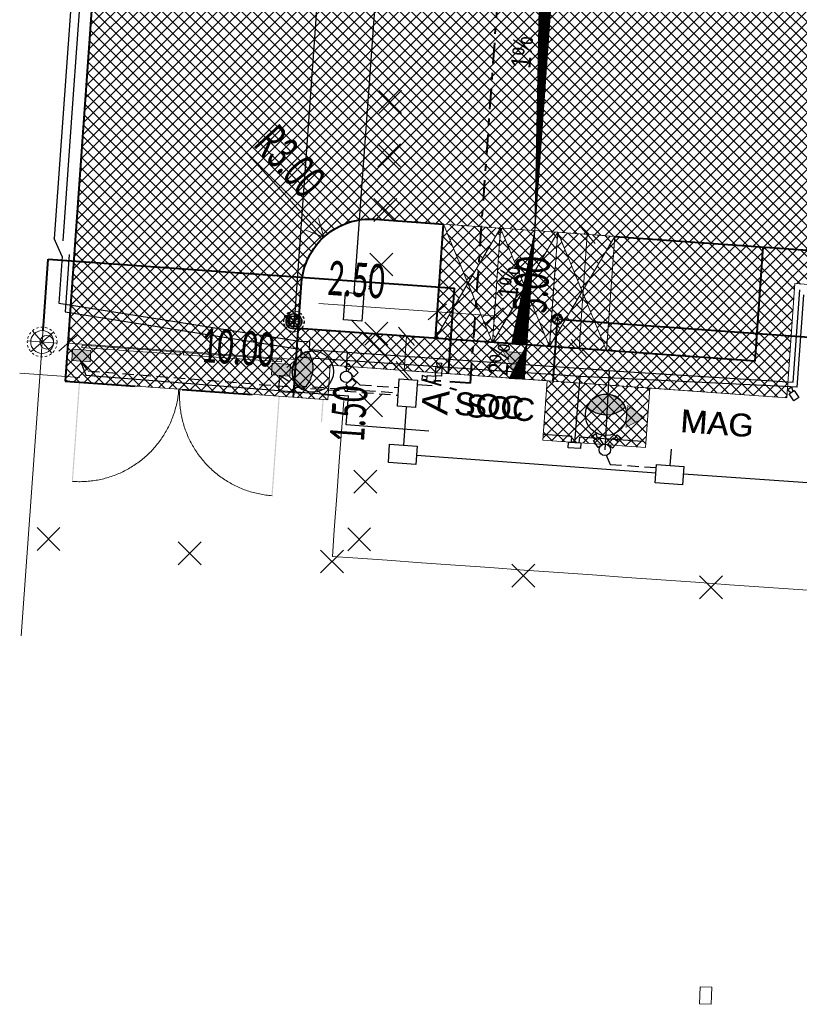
# Model space of a CAD drawing. Header units: metres. Extents: x 3 to 207, y 3 to 145.
# Tile 2 of 19: x 37 to 71, y 54 to 97. Entities that reach past the tile are written whole.
import ezdxf
from ezdxf.enums import TextEntityAlignment as Align

# ---------------------------------------------------------------- set-up
doc = ezdxf.new("R2010")
doc.units = ezdxf.units.M
doc.header["$MEASUREMENT"] = 0
for name, pattern in [('( Dashed )', [0.75, 0.5, -0.25]), ('BANKLINE8', [10, 8, -1, 0, -1]), ('DASHEDX2', [1.5, 1, -0.5]), ('DGN Style 2', [5.118732, 3.071239, -2.047493]), ('DGN Style 7', [2, 0.9, -0.4, 0.3, -0.4])]:
    doc.linetypes.add(name, pattern=pattern)
for name, color, linetype, lineweight in [('A_oznaczenia', 172, 'Continuous', 13), ('D_kraweznik_12cm', 7, 'Continuous', 40), ('D_kraweznik_2-4cm', 7, 'DGN Style 2', 40), ('D_obrzeze_5cm', 200, 'Continuous', 13), ('D_opis_wym', 7, 'Continuous', 0), ('D_ozn_poziome_parking', 190, 'DGN Style 2', 0), ('D_przechyłka', 7, 'Continuous', 0), ('D_przekroje', 140, 'DGN Style 7', 40), ('GUPIKP', 9, 'Continuous', 0), ('lampy', 30, 'Continuous', 30), ('PRIMETECH - kan_deszcz_graw', 74, 'EST---KD---', 30), ('PRIMETECH - kan_san_graw_instalacje_zewn', 19, 'EST---KS---', 40), ('PRIMETECH - ukryta', 252, 'Continuous', 0), ('PRIMETECH - wodociag_instalacje_zwen', 192, 'EST---W---', 40), ('PRIMETECH -wodociag_przylacze', 142, 'EST---W---', 40), ('PROJ. OŚWIETLENIE', 30, 'Continuous', 30), ('PROJ. SIEĆ KABLOWA NN', 10, 'Continuous', 30), ('Teletechnika monitoring', 30, 'Continuous', 0), ('Teletechnika wewnętrzna', 30, 'Continuous', 0), ('Z-ogrodzenie', 41, 'Continuous', 13), ('Z-wyburzenia', 10, 'Continuous', 0)]:
    doc.layers.add(name, color=color, linetype=linetype, lineweight=lineweight)
for name, color, linetype, lineweight, true_color in [('D_szraf_nawierzchnia_jezdnia_kostka', 7, 'Continuous', 0, 0xc0c0c0), ('D_szraf_nawierzchnia_kostka_CHODNIK', 7, 'Continuous', 0, 0xfafad2), ('D_szraf_nawierzchnia_m postojowe kostka', 7, 'Continuous', 0, 0xadd8e6)]:
    doc.layers.add(name, color=color, linetype=linetype, lineweight=lineweight, true_color=true_color)
doc.styles.add('00_Opisy - wymiarowanie1-500_0', font='calibri.ttf', dxfattribs={"width": 0.72})
doc.styles.add('00_Opisy SP-1-500', font='ARIALN.TTF', dxfattribs={"width": 0.8, "height": 1.25})
doc.styles.add('ARIAL LAYOUT', font='arial.ttf')
doc.styles.add('ARIAL1', font='arial.ttf')
doc.styles.add('EST_SWK_1_500', font='arial.ttf', dxfattribs={"height": 0.8})
doc.styles.add('EST_SWK_1_500__', font='arial.ttf', dxfattribs={"height": 1})
doc.styles.get("Standard").update_dxf_attribs({"font": 'txt.shx'})
doc.linetypes.add('COMM_LINE', pattern='A,0.5,-0.15,["COMM  ",Standard,S=0.09,R=0,X=-0.1,Y=-0.05],-0.36', length=1.01)
doc.linetypes.add('EST---KD---', pattern='A,2.5,-0.22,["kd",EST_SWK_1_500__,S=1,R=0,X=0,Y=-0.36],-1.6', length=4.32)
doc.linetypes.add('EST---KS---', pattern='A,2.5,-0.22,["ks",EST_SWK_1_500__,S=1,R=0,X=0,Y=-0.36],-1.6', length=4.32)
doc.linetypes.add('EST---W---', pattern='A,2.5,-0.22,["w",EST_SWK_1_500__,S=1,R=0,X=0,Y=-0.36],-1.22', length=3.94)
doc.linetypes.add('EST-_-KSI-_-', pattern='A,1,-0.5,1,-0.22,["ksi",EST_SWK_1_500__,S=1,R=0,X=0,Y=-0.36],-1.85', length=4.57)
doc.linetypes.add('EST-_-WI-_-', pattern='A,1,-0.5,1,-0.22,["wi",EST_SWK_1_500__,S=1,R=0,X=0,Y=-0.36],-1.45', length=4.17)
doc.linetypes.add('EST-_-WP-_-', pattern='A,1,-0.5,1,-0.22,["wp",EST_SWK_1_500__,S=1,R=0,X=0,Y=-0.36],-2', length=4.72)
doc.dimstyles.new('Sytuacja 1 500', dxfattribs={"dimtxt": 1.5, "dimasz": 0.75, "dimexe": 0.75, "dimexo": 0.0625, "dimgap": 0.375, "dimtad": 1, "dimzin": 3, "dimdsep": 46, "dimtxsty": '00_Opisy - wymiarowanie1-500_0', "dimblk": 'OBLIQUE', "dimcen": 0.09, "dimclrd": 7, "dimclrt": 7, "dimadec": 4, "dimazin": 3, "dimtfac": 1, "dimtofl": 0, "dimtmove": 1, "dimatfit": 2, "dimldrblk": 'TerminatorOpen', "dimfxl": 0.75, "dimfxlon": 1, "dimtzin": 3, "dimlwd": -1, "dimlwe": -1, "dimarcsym": 0})

# ---------------------------------------------------------------- blocks, each defined once
blk = doc.blocks.new('PROJ. LAMPA OSW (1 500)')
at = {"layer": 'lampy'}
blk.add_hatch(color=256, dxfattribs=at).paths.add_polyline_path([(-1.635, -0.76, 0.675973), (1.706, -0.583, 0.401688), (-1.635, -0.76)])
at = {"layer": 'lampy', "flags": 128}
blk.add_lwpolyline([(-1.635, -0.76, 0.675973), (1.706, -0.583, 0.401688), (-1.635, -0.76)], format="xyb", close=True, dxfattribs=at)
at = {"layer": 'lampy'}
blk.add_circle((0, 0), 1.803, dxfattribs=at)
blk = doc.blocks.new('A$C698B30D1')
at = {"layer": 'PRIMETECH - kan_deszcz_graw', "linetype": 'Continuous', "lineweight": 0, "ltscale": 0.1}
for p, q in [((0.115, 0.45), (0.785, 0.45)), ((0.15, 0.25), (0.15, 0.65)), ((0.15, 0.65), (0.75, 0.65)), ((0.687, 0.213), (0.213, 0.687)), ((0.213, 0.213), (0.687, 0.687)), ((0.25, 0.25), (0.25, 0.65)), ((0.35, 0.25), (0.35, 0.65)), ((0.45, 0.25), (0.45, 0.65)), ((0.55, 0.25), (0.55, 0.65)), ((0.65, 0.25), (0.65, 0.65)), ((0.75, 0.65), (0.75, 0.25)), ((0.75, 0.25), (0.15, 0.25))]:
    blk.add_line(p, q, dxfattribs=at)
at = {"layer": 'PRIMETECH - kan_deszcz_graw', "linetype": 'Continuous', "lineweight": 13, "ltscale": 0.1}
blk.add_line((0.45, 0.115), (0.45, 0.785), dxfattribs=at)
at = {"layer": 'PRIMETECH - kan_deszcz_graw', "linetype": 'DASHEDX2', "lineweight": 13, "ltscale": 0.1}
blk.add_circle((0.45, 0.45), 0.45, dxfattribs=at)
at = {"layer": 'PRIMETECH - kan_deszcz_graw', "linetype": 'Continuous', "ltscale": 0.1}
for radius in [0.335, 0.25]:
    blk.add_circle((0.45, 0.45), radius, dxfattribs=at)
at = {"layer": 'PRIMETECH - ukryta', "style": 'EST_SWK_1_500'}
blk.add_text('KD Dn500', height=0.05, dxfattribs=at).set_placement((0.45, 0.45), align=Align.MIDDLE_CENTER)
blk = doc.blocks.new('A$C698B4583')
at = {"layer": 'PRIMETECH - kan_san_graw_instalacje_zewn', "color": 7, "lineweight": 0}
for p, q in [((0.238, 0), (0.238, 0.476)), ((0, 0.238), (0.476, 0.238)), ((0.406, 0.07), (0.07, 0.406)), ((0.07, 0.07), (0.406, 0.406))]:
    blk.add_line(p, q, dxfattribs=at)
at = {"layer": 'PRIMETECH - kan_san_graw_instalacje_zewn', "color": 7, "linetype": 'DASHEDX2', "lineweight": 13, "ltscale": 0.1}
blk.add_circle((0.238, 0.238), 0.238, dxfattribs=at)
at = {"layer": 'PRIMETECH - kan_san_graw_instalacje_zewn', "color": 7}
blk.add_circle((0.238, 0.238), 0.212, dxfattribs=at)
at = {"layer": 'PRIMETECH - kan_san_graw_instalacje_zewn', "color": 7, "style": 'EST_SWK_1_500'}
blk.add_text('KS Dn425', height=0.05, dxfattribs=at).set_placement((0.238, 0.238), align=Align.MIDDLE_CENTER)
blk = doc.blocks.new('A$C698B4EF5')
at = {"layer": 'PRIMETECH - kan_deszcz_graw', "color": 7, "linetype": 'Continuous', "lineweight": 13}
for p, q in [((0.604, 0.002), (0.696, 1.298)), ((0.159, 0.224), (1.141, 1.076)), ((1.076, 0.159), (0.224, 1.141)), ((0.002, 0.696), (1.298, 0.604))]:
    blk.add_line(p, q, dxfattribs=at)
at = {"layer": 'PRIMETECH - kan_deszcz_graw', "color": 7, "linetype": 'DASHEDX2', "lineweight": 13, "ltscale": 0.1}
blk.add_circle((0.65, 0.65), 0.65, dxfattribs=at)
at = {"layer": 'PRIMETECH - kan_deszcz_graw', "color": 7, "linetype": 'Continuous', "lineweight": 13}
for centre, radius in [((0.65, 0.65), 0.5), ((0.849, 0.636), 0.3)]:
    blk.add_circle(centre, radius, dxfattribs=at)
blk = doc.blocks.new('ddertertert')
at = {"layer": 'A_oznaczenia', "lineweight": 30, "extrusion": (0, 0, -1)}
blk.add_hatch(color=256, dxfattribs=at).paths.add_polyline_path([(0, -0.96), (-0.77, -0.48), (0, 0)])
at = {"layer": 'A_oznaczenia', "lineweight": 30, "const_width": 0.0248, "flags": 128}
blk.add_lwpolyline([(0, -0.96), (0, 0), (0.77, -0.48), (0, -0.96)], dxfattribs=at)
blk.add_lwpolyline([(0, -0.96), (0, 0), (0.77, -0.48), (0, -0.96)], dxfattribs=at)
blk = doc.blocks.new('D_GUP0')
at = {"color": 0, "linetype": 'ByBlock', "lineweight": -2, "flags": 128}
blk.add_lwpolyline([(0.375, -0.25), (-0.375, -0.25), (-0.375, 0.25), (0.375, 0.25), (0.375, -0.25)], close=True, dxfattribs=at)
blk = doc.blocks.new('_Oblique')
at = {"color": 0, "linetype": 'ByBlock', "lineweight": -2}
blk.add_line((0.5, 0.5), (-0.5, -0.5), dxfattribs=at)
blk = doc.blocks.new('*D67')
at = {"layer": 'D_opis_wym', "color": 7}
for p, q in [((55.217, 84.914), (55.11, 83.417)), ((57.711, 84.736), (57.604, 83.24)), ((49.983, 84.535), (55.164, 84.165)), ((55.164, 84.165), (57.657, 83.988))]:
    blk.add_line(p, q, dxfattribs=at)
at = {"layer": 'D_opis_wym', "color": 7, "xscale": 0.75, "yscale": 0.75, "zscale": 0.75}
for p, rotation in [((55.164, 84.165), 175.9215772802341), ((57.657, 83.988), 355.9215772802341)]:
    blk.add_blockref('_Oblique', p, dxfattribs=dict(at, rotation=rotation))
at = {"layer": 'D_opis_wym', "color": 7, "insert": (51.629, 85.564), "char_height": 1.5, "attachment_point": 5, "rotation": 355.9216, "style": '00_Opisy - wymiarowanie1-500_0'}
blk.add_mtext('\\H1x;\\W0.6;2.50', dxfattribs=at)
blk = doc.blocks.new('TerminatorOpen')
at = {"color": 0, "linetype": 'ByBlock', "lineweight": -2}
for q in [(-1, 0.5), (-1, 0), (-1, -0.5)]:
    blk.add_line((0, 0), q, dxfattribs=at)
blk = doc.blocks.new('*D69')
at = {"layer": 'D_opis_wym', "color": 7}
for p, q in [((60.964, 87.603), (62.461, 87.496)), ((61.357, 82.562), (61.713, 87.549)), ((60.609, 82.615), (62.105, 82.509))]:
    blk.add_line(p, q, dxfattribs=at)
at = {"layer": 'D_opis_wym', "color": 7, "xscale": 0.75, "yscale": 0.75, "zscale": 0.75}
for p, rotation in [((61.713, 87.549), 85.92157729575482), ((61.357, 82.562), 265.9215772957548)]:
    blk.add_blockref('_Oblique', p, dxfattribs=dict(at, rotation=rotation))
at = {"layer": 'D_opis_wym', "color": 7, "insert": (59.281, 85.343), "char_height": 1.5, "attachment_point": 5, "rotation": 85.9216, "style": '00_Opisy - wymiarowanie1-500_0'}
blk.add_mtext('\\H1x;\\W0.6;5.00', dxfattribs=at)
blk = doc.blocks.new('*D73')
at = {"layer": 'D_opis_wym', "color": 7}
for p, q in [((53.82, 83.099), (53.713, 81.603)), ((53.767, 83.103), (54.568, 83.046)), ((53.66, 81.607), (54.461, 81.55))]:
    blk.add_line(p, q, dxfattribs=at)
at = {"layer": 'D_opis_wym', "color": 7, "xscale": 0.75, "yscale": 0.75, "zscale": 0.75}
for p, rotation in [((53.82, 83.099), 85.92157727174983), ((53.713, 81.603), 265.9215772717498)]:
    blk.add_blockref('_Oblique', p, dxfattribs=dict(at, rotation=rotation))
at = {"layer": 'D_opis_wym', "color": 7, "insert": (51.304, 79.703), "char_height": 1.5, "attachment_point": 5, "rotation": 85.9216, "style": '00_Opisy - wymiarowanie1-500_0'}
blk.add_mtext('\\H1x;\\W0.6;1.50', dxfattribs=at)
blk = doc.blocks.new('*D77')
at = {"layer": 'D_opis_wym', "color": 7}
for p, q in [((39.005, 82.513), (39.079, 83.547)), ((49, 82.087), (39.026, 82.799)), ((48.98, 81.802), (49.054, 82.835))]:
    blk.add_line(p, q, dxfattribs=at)
at = {"layer": 'D_opis_wym', "color": 7, "xscale": 0.75, "yscale": 0.75, "zscale": 0.75}
for p, rotation in [((39.026, 82.799), 175.9215705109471), ((49, 82.087), 355.9215705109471)]:
    blk.add_blockref('_Oblique', p, dxfattribs=dict(at, rotation=rotation))
at = {"layer": 'D_opis_wym', "color": 7, "insert": (46.444, 82.607), "char_height": 1.5, "attachment_point": 5, "rotation": 355.9216, "style": '00_Opisy - wymiarowanie1-500_0'}
blk.add_mtext('\\H1x;\\W0.6;10.00', dxfattribs=at)
blk = doc.blocks.new('*D85')
at = {"layer": 'D_opis_wym', "color": 7}
blk.add_line((46.586, 91.392), (49.701, 87.985), dxfattribs=at)
at = {"layer": 'D_opis_wym', "color": 0}
for p, q in [((52.165, 85.157), (52.298, 85.278)), ((52.17, 85.284), (52.292, 85.151))]:
    blk.add_line(p, q, dxfattribs=at)
at = {"layer": 'D_opis_wym', "color": 7, "xscale": 0.75, "yscale": 0.75, "zscale": 0.75, "rotation": 312.4372427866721}
blk.add_blockref('TerminatorOpen', (50.207, 87.432), dxfattribs=at)
at = {"layer": 'D_opis_wym', "color": 7, "insert": (48.734, 90.737), "char_height": 1.5, "attachment_point": 5, "rotation": 312.4372, "style": '00_Opisy - wymiarowanie1-500_0'}
blk.add_mtext('\\H1x;\\W0.6;R3.00', dxfattribs=at)
blk = doc.blocks.new('rwthsgdfgdswg-flat-9')
at = {"flags": 128}
for points in [[(-0.178, -2.494), (0, 0), (-4.987, 0.356), (-5.165, -2.138), (-0.178, -2.494), (-4.987, 0.356)], [(-5.165, -2.138), (0, 0)]]:
    blk.add_lwpolyline(points, dxfattribs=at)
blk = doc.blocks.new('rwthsgdfgdswg-flat-11')
at = {"flags": 128}
for points in [[(-0.178, -2.494), (0, 0), (-4.987, 0.356), (-5.165, -2.138), (-0.178, -2.494), (-4.987, 0.356)], [(-5.165, -2.138), (0, 0)]]:
    blk.add_lwpolyline(points, dxfattribs=at)

msp = doc.modelspace()

# ---------------------------------------------------------------- hatches: boundary and pattern name
at = {"layer": 'D_przechyłka', "lineweight": 13, "ltscale": 0.01}
h = msp.add_hatch(dxfattribs=at)
h.set_pattern_fill('CROSSHATCH', style=0, pattern_type=2)
h.set_pattern_definition([(49.86712, (59.42686, 87.712298), (0.007645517, -0.006445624), []), (139.86712, (59.42686, 87.712298), (0.006445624, 0.007645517), [])])
h.paths.add_polyline_path([(59.427, 87.712), (59.678, 100.46), (60.331, 100.397)])
h = msp.add_hatch(dxfattribs=at)
h.set_pattern_fill('CROSSHATCH', style=0, pattern_type=2)
h.set_pattern_definition([(301.97603, (59.42686, 87.712298), (0.008482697, 0.005295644), []), (211.97603, (59.42686, 87.712298), (0.005295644, -0.008482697), [])])
h.paths.add_polyline_path([(59.427, 87.712), (58.416, 82.756), (59.071, 82.725)])
h = msp.add_hatch(dxfattribs=at)
h.set_pattern_fill('CROSSHATCH', style=0, pattern_type=2)
h.set_pattern_definition([(301.976, (59.071251, 82.72496), (0.0084827, 0.005295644), []), (211.976, (59.071251, 82.72496), (0.005295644, -0.0084827), [])])
h.paths.add_polyline_path([(59.071, 82.725), (58.309, 81.259), (58.965, 81.229)])
at = {"layer": 'D_szraf_nawierzchnia_jezdnia_kostka'}
h = msp.add_hatch(dxfattribs=at)
h.set_pattern_fill('CROSSHATCH', color=256, style=0, pattern_type=2)
h.set_pattern_definition([(45, (73.8006, 100.28703), (-0.2474874, 0.2474874), []), (315, (73.8006, 100.28703), (0.2474874, 0.2474874), [])])
h.paths.add_polyline_path([(49.239, 85.431, -0.414214), (52.445, 88.21), (55.437, 87.997), (57.931, 87.819), (60.424, 87.641), (62.918, 87.463), (69.402, 87.001), (85.094, 85.882), (90.502, 85.497), (94.344, 85.223, -0.414214), (96.196, 83.085), (95.677, 75.795), (111.639, 74.656), (114.705, 117.664), (98.746, 118.802), (97.75, 104.838, -0.414214), (96.681, 103.911), (95.684, 103.982, -0.414214), (94.758, 105.051), (90.768, 105.336), (86.778, 105.62), (82.788, 105.904), (78.798, 106.189), (74.808, 106.473), (70.818, 106.758), (66.828, 107.042), (62.838, 107.327), (58.848, 107.611), (54.859, 107.896), (54.815, 107.279, -0.414214), (53.212, 105.889), (47.767, 106.277), (40.736, 106.779), (38.907, 81.139), (48.859, 80.435), (49.087, 83.437)])
h = msp.add_hatch(dxfattribs=at)
h.set_pattern_fill('CROSSHATCH', color=256, style=0, pattern_type=2)
h.set_pattern_definition([(45, (66.68286, 84.5625), (-0.247487, 0.247487), []), (315, (66.68286, 84.5625), (0.247487, 0.247487), [])])
h.paths.add_polyline_path([(69.402, 87.001), (62.918, 87.463), (62.562, 82.476), (69.046, 82.014)])
at = {"layer": 'D_szraf_nawierzchnia_kostka_CHODNIK'}
h = msp.add_hatch(dxfattribs=at)
h.set_pattern_fill('CROSSHATCH', color=256, style=0, pattern_type=2)
h.set_pattern_definition([(45, (76.63487, 85.72127), (-0.2474874, 0.2474874), []), (315, (76.63487, 85.72127), (0.2474874, 0.2474874), [])])
h.paths.add_polyline_path([(90.502, 85.497), (85.094, 85.882), (69.402, 87.001), (69.046, 82.014), (62.562, 82.476), (60.069, 82.654), (57.575, 82.832), (55.081, 83.009), (49.087, 83.437), (48.859, 80.435), (50.379, 80.326), (50.486, 81.833), (59.962, 81.158), (64.451, 80.838), (70.435, 80.411), (70.791, 85.398), (83.413, 84.498), (83.306, 83.002), (90.288, 82.504)])
h = msp.add_hatch(dxfattribs=at)
h.set_pattern_fill('CROSSHATCH', color=256, style=0, pattern_type=2)
h.set_pattern_definition([(45, (63.38138, 79.79036), (-0.247487, 0.247487), []), (315, (63.38138, 79.79036), (0.247487, 0.247487), [])])
h.paths.add_polyline_path([(59.777, 78.564), (64.266, 78.244), (64.451, 80.838), (59.962, 81.158)])
at = {"layer": 'D_szraf_nawierzchnia_m postojowe kostka'}
h = msp.add_hatch(dxfattribs=at)
h.set_pattern_fill('CROSSHATCH', color=256, style=0, pattern_type=2)
h.set_pattern_definition([(45, (55.91677, 85.46053), (-0.247487, 0.247487), []), (315, (55.91677, 85.46053), (0.247487, 0.247487), [])])
h.paths.add_polyline_path([(56.506, 85.414), (55.437, 87.997), (55.081, 83.009)])
h = msp.add_hatch(dxfattribs=at)
h.set_pattern_fill('CROSSHATCH', color=256, style=0, pattern_type=2)
h.set_pattern_definition([(45, (56.54044, 86.6384), (-0.24749, 0.24749), []), (315, (56.54044, 86.6384), (0.24749, 0.24749), [])])
h.paths.add_polyline_path([(56.506, 85.414), (57.931, 87.819), (55.437, 87.997)])
h = msp.add_hatch(dxfattribs=at)
h.set_pattern_fill('CROSSHATCH', color=256, style=0, pattern_type=2)
h.set_pattern_definition([(45, (57.077, 85.85605), (-0.247487, 0.247487), []), (315, (57.077, 85.85605), (0.247487, 0.247487), [])])
h.paths.add_polyline_path([(56.506, 85.414), (57.575, 82.832), (57.931, 87.819)])
h = msp.add_hatch(dxfattribs=at)
h.set_pattern_fill('CROSSHATCH', color=256, style=0, pattern_type=2)
h.set_pattern_definition([(45, (58.01653, 85.21074), (-0.247487, 0.247487), []), (315, (58.01653, 85.21074), (0.247487, 0.247487), [])])
h.paths.add_polyline_path([(57.931, 87.819), (57.575, 82.832), (59, 85.236)])
h = msp.add_hatch(dxfattribs=at)
h.set_pattern_fill('CROSSHATCH', color=256, style=0, pattern_type=2)
h.set_pattern_definition([(45, (59.0064, 86.8288), (-0.24749, 0.24749), []), (315, (59.0064, 86.8288), (0.24749, 0.24749), [])])
h.paths.add_polyline_path([(59, 85.236), (60.424, 87.641), (57.931, 87.819)])
h = msp.add_hatch(dxfattribs=at)
h.set_pattern_fill('CROSSHATCH', color=256, style=0, pattern_type=2)
h.set_pattern_definition([(45, (59.56974, 84.75586), (-0.247487, 0.247487), []), (315, (59.56974, 84.75586), (0.247487, 0.247487), [])])
h.paths.add_polyline_path([(59, 85.236), (60.069, 82.654), (60.424, 87.641)])
h = msp.add_hatch(dxfattribs=at)
h.set_pattern_fill('CROSSHATCH', color=256, style=0, pattern_type=2)
h.set_pattern_definition([(45, (60.91246, 85.5356), (-0.247487, 0.247487), []), (315, (60.91246, 85.5356), (0.247487, 0.247487), [])])
h.paths.add_polyline_path([(61.493, 85.059), (60.424, 87.641), (60.069, 82.654)])
h = msp.add_hatch(dxfattribs=at)
h.set_pattern_fill('CROSSHATCH', color=256, style=0, pattern_type=2)
h.set_pattern_definition([(45, (61.61675, 86.3739), (-0.24749, 0.24749), []), (315, (61.61675, 86.3739), (0.24749, 0.24749), [])])
h.paths.add_polyline_path([(62.918, 87.463), (60.424, 87.641), (61.493, 85.059)])
h = msp.add_hatch(dxfattribs=at)
h.set_pattern_fill('CROSSHATCH', color=256, style=0, pattern_type=2)
h.set_pattern_definition([(45, (62.2607, 85.05382), (-0.247487, 0.247487), []), (315, (62.2607, 85.05382), (0.247487, 0.247487), [])])
h.paths.add_polyline_path([(61.493, 85.059), (62.562, 82.476), (62.918, 87.463)])
h = msp.add_hatch(dxfattribs=at)
h.set_pattern_fill('CROSSHATCH', color=256, style=0, pattern_type=2)
h.set_pattern_definition([(45, (56.8573, 83.86637), (-0.247487, 0.247487), []), (315, (56.8573, 83.86637), (0.247487, 0.247487), [])])
h.paths.add_polyline_path([(57.575, 82.832), (56.506, 85.414), (55.081, 83.009)])
h = msp.add_hatch(dxfattribs=at)
h.set_pattern_fill('CROSSHATCH', color=256, style=0, pattern_type=2)
h.set_pattern_definition([(45, (59.17205, 83.86857), (-0.24749, 0.24749), []), (315, (59.17205, 83.86857), (0.24749, 0.24749), [])])
h.paths.add_polyline_path([(57.575, 82.832), (60.069, 82.654), (59, 85.236)])
h = msp.add_hatch(dxfattribs=at)
h.set_pattern_fill('CROSSHATCH', color=256, style=0, pattern_type=2)
h.set_pattern_definition([(45, (61.50366, 83.73633), (-0.24749, 0.24749), []), (315, (61.50366, 83.73633), (0.24749, 0.24749), [])])
h.paths.add_polyline_path([(61.493, 85.059), (60.069, 82.654), (62.562, 82.476)])
at = {"layer": 'Z-ogrodzenie'}
h = msp.add_hatch(color=256, dxfattribs=at)
h.paths.add_polyline_path([(39.998, 81.985), (39.2, 82.042), (39.235, 82.54), (40.033, 82.483)])
h.paths.add_polyline_path([(48.721, 81.363), (47.923, 81.42), (47.958, 81.918), (48.756, 81.861)])

# ---------------------------------------------------------------- linework, layer by layer
at = {"layer": 'D_kraweznik_12cm', "color": 7}
for p, q in [((52.445, 88.21), (55.437, 87.997)), ((55.081, 83.009), (55.437, 87.997)), ((69.046, 82.014), (49.097, 83.436))]:
    msp.add_line(p, q, dxfattribs=at)
at = {"layer": 'D_kraweznik_12cm', "flags": 128}
for points in [[(40.736, 106.779), (38.907, 81.139)], [(69.046, 82.014), (69.402, 87.001)]]:
    msp.add_lwpolyline(points, dxfattribs=at)
at = {"layer": 'D_kraweznik_12cm', "linetype": 'Continuous', "flags": 128}
for points in [[(48.882, 80.433), (49.239, 85.431, -0.414214), (52.445, 88.21), (52.445, 88.21)], [(62.918, 87.463), (94.344, 85.223, -0.414214), (96.196, 83.085), (95.677, 75.795)]]:
    msp.add_lwpolyline(points, format="xyb", dxfattribs=at)
at = {"layer": 'D_kraweznik_2-4cm'}
msp.add_line((38.907, 81.139), (48.882, 80.433), dxfattribs=at)
at = {"layer": 'D_obrzeze_5cm'}
msp.add_line((50.486, 81.833), (50.379, 80.326), dxfattribs=at)
at = {"layer": 'D_obrzeze_5cm', "color": 7}
msp.add_line((50.486, 81.833), (50.379, 80.326), dxfattribs=at)
at = {"layer": 'D_obrzeze_5cm', "flags": 128}
for points in [[(69.046, 82.014), (69.402, 87.001)], [(70.435, 80.411), (70.791, 85.398)], [(69.046, 82.014), (49.097, 83.436)], [(70.435, 80.411), (50.483, 81.833)]]:
    msp.add_lwpolyline(points, dxfattribs=at)
at = {"layer": 'D_obrzeze_5cm', "color": 7, "flags": 128}
for points in [[(70.435, 80.411), (70.791, 85.398)], [(70.791, 85.398), (83.413, 84.498)], [(70.435, 80.411), (50.483, 81.833)]]:
    msp.add_lwpolyline(points, dxfattribs=at)
msp.add_lwpolyline([(59.777, 78.564), (64.266, 78.244), (64.451, 80.838), (59.962, 81.158), (59.777, 78.564)], close=True, dxfattribs=at)
at = {"layer": 'D_przechyłka', "color": 7, "lineweight": 13, "ltscale": 0.01, "flags": 128}
for points in [[(59.427, 87.712), (59.678, 100.46), (60.331, 100.397), (59.427, 87.712)], [(59.427, 87.712), (58.416, 82.756), (59.071, 82.725), (59.427, 87.712)], [(59.071, 82.725), (58.309, 81.259), (58.965, 81.229), (59.071, 82.725)]]:
    msp.add_lwpolyline(points, close=True, dxfattribs=at)
at = {"layer": 'D_przekroje'}
msp.add_line((56.612, 81.045), (59.628, 123.347), dxfattribs=at)
at = {"layer": 'D_przekroje', "flags": 128}
msp.add_lwpolyline([(56.612, 81.045), (54.541, 81.193), (56.457, 80.628)], dxfattribs=at)
at = {"layer": 'D_szraf_nawierzchnia_jezdnia_kostka', "flags": 128}
msp.add_lwpolyline([(40.736, 106.779), (38.907, 81.139), (48.859, 80.435), (49.087, 83.437), (49.239, 85.431), (49.239, 85.431, -0.414214), (52.445, 88.21), (55.437, 87.997), (57.931, 87.819), (60.424, 87.641), (62.918, 87.463), (69.402, 87.001), (85.094, 85.882), (90.502, 85.497), (94.344, 85.223, -0.414214)], format="xyb", dxfattribs=at)
msp.add_lwpolyline([(69.402, 87.001), (62.918, 87.463), (62.562, 82.476), (69.046, 82.014), (69.402, 87.001)], close=True, dxfattribs=at)
at = {"layer": 'D_szraf_nawierzchnia_kostka_CHODNIK'}
msp.add_line((48.882, 80.433), (50.379, 80.326), dxfattribs=at)
at = {"layer": 'D_szraf_nawierzchnia_kostka_CHODNIK', "flags": 128}
for points in [[(90.502, 85.497), (85.094, 85.882), (69.402, 87.001), (69.046, 82.014), (62.562, 82.476), (60.069, 82.654), (57.575, 82.832), (55.081, 83.009), (49.087, 83.437), (48.859, 80.435), (50.379, 80.326), (50.486, 81.833), (59.962, 81.158), (64.451, 80.838), (70.435, 80.411), (70.791, 85.398), (83.413, 84.498), (83.306, 83.002), (90.288, 82.504), (90.502, 85.497)], [(59.777, 78.564), (64.266, 78.244), (64.451, 80.838), (59.962, 81.158), (59.777, 78.564)]]:
    msp.add_lwpolyline(points, close=True, dxfattribs=at)
at = {"layer": 'D_szraf_nawierzchnia_m postojowe kostka', "flags": 128}
for points in [[(56.506, 85.414), (55.437, 87.997), (55.081, 83.009), (56.506, 85.414)], [(56.506, 85.414), (57.931, 87.819), (55.437, 87.997), (56.506, 85.414)], [(56.506, 85.414), (57.575, 82.832), (57.931, 87.819), (56.506, 85.414)], [(57.931, 87.819), (57.575, 82.832), (59, 85.236), (57.931, 87.819)], [(59, 85.236), (60.424, 87.641), (57.931, 87.819), (59, 85.236)], [(59, 85.236), (60.069, 82.654), (60.424, 87.641), (59, 85.236)], [(61.493, 85.059), (60.424, 87.641), (60.069, 82.654), (61.493, 85.059)], [(62.918, 87.463), (60.424, 87.641), (61.493, 85.059), (62.918, 87.463)], [(61.493, 85.059), (62.562, 82.476), (62.918, 87.463), (61.493, 85.059)], [(57.575, 82.832), (56.506, 85.414), (55.081, 83.009), (57.575, 82.832)], [(57.575, 82.832), (60.069, 82.654), (59, 85.236), (57.575, 82.832)], [(61.493, 85.059), (60.069, 82.654), (62.562, 82.476), (61.493, 85.059)]]:
    msp.add_lwpolyline(points, close=True, dxfattribs=at)
at = {"layer": 'PRIMETECH - kan_deszcz_graw', "linetype": 'EST---KD---', "ltscale": 0.5}
msp.add_lwpolyline([(50.118, 100.624), (48.914, 83.747)], dxfattribs=at)
at = {"layer": 'PRIMETECH - kan_san_graw_instalacje_zewn', "linetype": 'EST-_-KSI-_-', "ltscale": 0.6}
for p, q in [((60.22, 81.138), (60.398, 83.636)), ((60.624, 83.832), (74.293, 82.858))]:
    msp.add_line(p, q, dxfattribs=at)
at = {"layer": 'PRIMETECH - wodociag_instalacje_zwen', "linetype": 'EST-_-WI-_-', "ltscale": 0.5}
for p, q in [((37.941, 83.348), (38.163, 86.459)), ((38.163, 86.459), (55.918, 85.193)), ((55.652, 81.463), (55.918, 85.193))]:
    msp.add_line(p, q, dxfattribs=at)
at = {"layer": 'PRIMETECH -wodociag_przylacze', "linetype": 'EST-_-WP-_-', "lineweight": 13, "ltscale": 0.5}
msp.add_line((36.99, 70.013), (37.87, 82.349), dxfattribs=at)
at = {"layer": 'PROJ. OŚWIETLENIE'}
for p, q in [((39.858, 107.341), (38.432, 87.374)), ((38.773, 86.583), (38.432, 87.374)), ((38.773, 86.583), (38.628, 84.55)), ((70.714, 81.097), (71.001, 85.131)), ((38.628, 84.55), (49.237, 82.874)), ((49.598, 82.85), (49.237, 82.874)), ((49.576, 82.501), (49.598, 82.85)), ((51.234, 82.387), (49.576, 82.501)), ((51.234, 82.39), (51.19, 81.552)), ((62.4, 81.616), (51.234, 82.387)), ((62.4, 81.616), (70.714, 81.097)), ((62.674, 81.599), (62.483, 78.141))]:
    msp.add_line(p, q, dxfattribs=at)
for centre in [(51.188, 81.327), (62.483, 78.141)]:
    msp.add_circle(centre, 0.25, dxfattribs=at)
at = {"layer": 'PROJ. SIEĆ KABLOWA NN'}
for p, q in [((39.264, 93.465), (40.244, 107.208)), ((38.822, 87.274), (39.264, 93.465)), ((39.081, 86.676), (38.902, 84.163)), ((70.89, 80.871), (71.18, 84.908)), ((38.902, 84.163), (49.227, 82.525)), ((49.205, 82.176), (49.227, 82.525)), ((61.412, 81.337), (49.205, 82.176)), ((48.24, 80.733), (48.29, 81.393)), ((61.178, 78.467), (61.412, 81.337)), ((70.89, 80.871), (61.412, 81.337)), ((51.185, 79.232), (51.282, 80.493)), ((54.792, 78.955), (51.185, 79.232)), ((61.038, 78.717), (59.773, 78.807)), ((61.025, 78.469), (61.038, 78.717)), ((61.363, 78.445), (61.388, 78.694)), ((64.131, 78.504), (61.388, 78.694))]:
    msp.add_line(p, q, dxfattribs=at)
at = {"layer": 'PROJ. SIEĆ KABLOWA NN', "flags": 128}
for points in [[(39.576, 82.015), (39.808, 81.396), (48.24, 80.733)], [(48.24, 80.733), (51.282, 80.493)]]:
    msp.add_lwpolyline(points, dxfattribs=at)
msp.add_lwpolyline([(60.903, 78.478), (61.432, 78.442), (61.415, 78.193), (60.886, 78.228), (60.903, 78.478)], close=True, dxfattribs=at)
at = {"layer": 'Teletechnika monitoring', "color": 30, "linetype": 'Continuous', "lineweight": 30, "flags": 128}
for points in [[(51.316, 81.646), (51.133, 81.749), (51.296, 81.911), (51.39, 81.719)], [(55.184, 81.73), (55.136, 81.935), (55.366, 81.925), (55.289, 81.725)], [(54.712, 81.208), (54.505, 81.168), (54.524, 81.398), (54.721, 81.313)], [(51.298, 80.862), (51.195, 80.679), (51.032, 80.842), (51.224, 80.936)], [(70.604, 80.626), (70.446, 80.764), (70.639, 80.89), (70.692, 80.683)], [(62.057, 78.59), (61.898, 78.728), (62.091, 78.854), (62.145, 78.646)], [(62.927, 78.613), (63.019, 78.802), (63.191, 78.648), (63.004, 78.543)]]:
    msp.add_lwpolyline(points, dxfattribs=at)
for points in [[(51.517, 81.329), (51.259, 81.59), (51.445, 81.774), (51.704, 81.513), (51.517, 81.329)], [(55.088, 81.367), (55.105, 81.734), (55.366, 81.722), (55.35, 81.355), (55.088, 81.367)], [(55.071, 81.098), (54.705, 81.129), (54.727, 81.39), (55.093, 81.359), (55.071, 81.098)], [(51.615, 81.063), (51.354, 80.805), (51.17, 80.991), (51.43, 81.25), (51.615, 81.063)], [(70.738, 80.275), (70.538, 80.582), (70.757, 80.725), (70.958, 80.418), (70.738, 80.275)], [(62.19, 78.238), (61.99, 78.546), (62.21, 78.689), (62.41, 78.381), (62.19, 78.238)], [(62.622, 78.394), (62.867, 78.667), (63.062, 78.491), (62.817, 78.218), (62.622, 78.394)]]:
    msp.add_lwpolyline(points, close=True, dxfattribs=at)
at = {"layer": 'Teletechnika wewnętrzna', "linetype": 'COMM_LINE', "lineweight": 30, "ltscale": 4}
for points in [[(53.149, 107.319), (51.512, 84.992)], [(51.955, 84.961), (51.872, 83.764), (51.074, 83.819), (51.157, 85.017), (51.955, 84.961)], [(51.425, 83.795), (53.905, 81.214)], [(54.304, 81.187), (54.22, 79.99), (53.422, 80.045), (53.506, 81.242), (54.304, 81.187)], [(53.8, 80.019), (53.683, 78.343)], [(54.226, 77.503), (53.029, 77.587), (53.084, 78.385), (54.281, 78.301), (54.226, 77.503)], [(54.254, 77.902), (64.725, 77.135)], [(65.883, 76.614), (64.686, 76.698), (64.742, 77.496), (65.939, 77.412), (65.883, 76.614)], [(65.916, 77.09), (74.473, 76.494)]]:
    msp.add_lwpolyline(points, dxfattribs=at)
at = {"layer": 'Teletechnika wewnętrzna', "linetype": '( Dashed )', "lineweight": 30}
for points in [[(39.577, 82.013), (39.911, 81.588), (53.456, 80.523)], [(48.301, 81.391), (48.971, 80.942), (53.463, 80.629)], [(51.437, 81.316), (51.785, 80.977), (53.479, 80.859)], [(62.547, 77.9), (62.719, 77.505), (64.732, 77.364)]]:
    msp.add_lwpolyline(points, dxfattribs=at)
at = {"layer": 'Teletechnika wewnętrzna', "linetype": 'BANKLINE8', "lineweight": 30, "ltscale": 0.1}
for points in [[(54.29, 80.993), (54.934, 80.948)], [(65.378, 78.165), (65.328, 77.455)]]:
    msp.add_lwpolyline(points, dxfattribs=at)
at = {"layer": 'Z-ogrodzenie', "linetype": 'Continuous', "lineweight": 13}
for p, q in [((39.548, 81.298), (36.922, 81.486)), ((49.193, 80.611), (48.271, 80.677)), ((50.892, 80.49), (50.191, 80.54)), ((50.993, 79.125), (51.077, 80.276)), ((50.884, 77.629), (50.993, 79.125)), ((50.775, 76.133), (50.884, 77.629)), ((50.665, 74.637), (50.775, 76.133)), ((50.581, 73.486), (50.665, 74.637)), ((51.477, 73.422), (50.581, 73.486)), ((52.973, 73.315), (51.477, 73.422)), ((54.47, 73.209), (52.973, 73.315)), ((55.966, 73.102), (54.47, 73.209)), ((57.462, 72.995), (55.966, 73.102)), ((58.958, 72.889), (57.462, 72.995)), ((60.454, 72.782), (58.958, 72.889)), ((61.951, 72.675), (60.454, 72.782)), ((63.447, 72.569), (61.951, 72.675)), ((64.943, 72.462), (63.447, 72.569)), ((66.439, 72.355), (64.943, 72.462)), ((67.935, 72.249), (66.439, 72.355)), ((69.432, 72.142), (67.935, 72.249)), ((70.928, 72.035), (69.432, 72.142)), ((72.424, 71.929), (70.928, 72.035))]:
    msp.add_line(p, q, dxfattribs=at)
at = {"layer": 'Z-ogrodzenie', "flags": 128}
for points in [[(43.93, 82.306), (39.641, 82.612), (39.648, 82.711), (43.938, 82.406), (43.93, 82.306)], [(39.998, 81.985), (39.2, 82.042), (39.235, 82.54), (40.033, 82.483), (39.998, 81.985)], [(44.075, 82.295), (48.364, 81.99), (48.372, 82.089), (44.082, 82.395), (44.075, 82.295)], [(47.923, 81.42), (48.721, 81.363), (48.756, 81.861), (47.958, 81.918), (47.923, 81.42)]]:
    msp.add_lwpolyline(points, close=True, dxfattribs=at)
at = {"layer": 'Z-ogrodzenie', "linetype": 'Continuous', "lineweight": 13, "flags": 128}
for points in [[(39.224, 76.759), (39.293, 76.755), (39.362, 76.752), (39.431, 76.75), (39.5, 76.749), (39.569, 76.749), (39.638, 76.75), (39.707, 76.752), (39.776, 76.755), (39.845, 76.76), (39.914, 76.765), (39.983, 76.772), (40.051, 76.779), (40.12, 76.788), (40.188, 76.798), (40.256, 76.809), (40.324, 76.821), (40.392, 76.834), (40.459, 76.848), (40.527, 76.863), (40.594, 76.88), (40.661, 76.897), (40.727, 76.915), (40.793, 76.935), (40.859, 76.955), (40.925, 76.977), (40.99, 76.999), (41.055, 77.023), (41.119, 77.048), (41.183, 77.073), (41.247, 77.1), (41.31, 77.128), (41.373, 77.156), (41.435, 77.186), (41.497, 77.217), (41.559, 77.248), (41.619, 77.281), (41.68, 77.315), (41.739, 77.349), (41.799, 77.385), (41.857, 77.421), (41.915, 77.458), (41.973, 77.497), (42.03, 77.536), (42.086, 77.576), (42.141, 77.617), (42.196, 77.658), (42.251, 77.701), (42.304, 77.745), (42.357, 77.789), (42.409, 77.834), (42.461, 77.88), (42.511, 77.927), (42.561, 77.975), (42.61, 78.023), (42.659, 78.072), (42.706, 78.122), (42.753, 78.173), (42.799, 78.225), (42.844, 78.277), (42.889, 78.33), (42.932, 78.383), (42.975, 78.437), (43.017, 78.492), (43.058, 78.548), (43.098, 78.604), (43.137, 78.661), (43.175, 78.719), (43.212, 78.777), (43.249, 78.835), (43.284, 78.894), (43.319, 78.954), (43.352, 79.015), (43.385, 79.075), (43.416, 79.137), (43.447, 79.199), (43.477, 79.261), (43.505, 79.324), (43.533, 79.387), (43.56, 79.451), (43.585, 79.515), (43.61, 79.579), (43.633, 79.644), (43.656, 79.709), (43.678, 79.775), (43.698, 79.841), (43.717, 79.907), (43.736, 79.974), (43.753, 80.04), (43.769, 80.107), (43.785, 80.175), (43.799, 80.242), (43.812, 80.31), (43.824, 80.378), (43.835, 80.446), (43.844, 80.515), (43.853, 80.583), (43.861, 80.652), (43.867, 80.72), (43.873, 80.789)], [(43.918, 80.786), (43.914, 80.717), (43.91, 80.648), (43.908, 80.579), (43.907, 80.51), (43.907, 80.441), (43.908, 80.372), (43.91, 80.303), (43.914, 80.234), (43.918, 80.165), (43.924, 80.096), (43.93, 80.028), (43.938, 79.959), (43.947, 79.891), (43.956, 79.822), (43.967, 79.754), (43.979, 79.686), (43.992, 79.618), (44.007, 79.551), (44.022, 79.484), (44.038, 79.417), (44.055, 79.35), (44.074, 79.283), (44.093, 79.217), (44.114, 79.151), (44.135, 79.085), (44.158, 79.02), (44.182, 78.955), (44.206, 78.891), (44.232, 78.827), (44.259, 78.763), (44.286, 78.7), (44.315, 78.637), (44.345, 78.575), (44.375, 78.513), (44.407, 78.452), (44.44, 78.391), (44.473, 78.331), (44.508, 78.271), (44.543, 78.212), (44.58, 78.153), (44.617, 78.095), (44.655, 78.037), (44.694, 77.981), (44.734, 77.924), (44.775, 77.869), (44.817, 77.814), (44.86, 77.76), (44.903, 77.706), (44.948, 77.653), (44.993, 77.601), (45.039, 77.55), (45.086, 77.499), (45.133, 77.449), (45.182, 77.4), (45.231, 77.351), (45.281, 77.304), (45.332, 77.257), (45.383, 77.211), (45.435, 77.166), (45.488, 77.122), (45.542, 77.078), (45.596, 77.035), (45.651, 76.994), (45.706, 76.953), (45.763, 76.913), (45.82, 76.873), (45.877, 76.835), (45.935, 76.798), (45.994, 76.762), (46.053, 76.726), (46.113, 76.692), (46.173, 76.658), (46.234, 76.626), (46.295, 76.594), (46.357, 76.563), (46.419, 76.534), (46.482, 76.505), (46.545, 76.477), (46.609, 76.451), (46.673, 76.425), (46.738, 76.4), (46.803, 76.377), (46.868, 76.354), (46.933, 76.333), (46.999, 76.312), (47.066, 76.293), (47.132, 76.274), (47.199, 76.257), (47.266, 76.241), (47.333, 76.226), (47.401, 76.212), (47.469, 76.199), (47.537, 76.187), (47.605, 76.176), (47.673, 76.166), (47.742, 76.157), (47.81, 76.149), (47.879, 76.143), (47.948, 76.137)]]:
    msp.add_lwpolyline(points, dxfattribs=at)
at = {"layer": 'Z-ogrodzenie', "linetype": 'Continuous', "lineweight": 13}
msp.add_solid([(39.559, 81.097), (39.249, 76.758), (39.509, 81.1), (39.199, 76.761)], dxfattribs=at)
at = {"layer": 'Z-ogrodzenie', "linetype": 'Continuous', "lineweight": 13, "extrusion": (0, 0, -1)}
for points in [[(-48.282, 80.475), (-47.973, 76.136), (-48.232, 80.478), (-47.923, 76.139)], [(-50.201, 80.339), (-50.13, 79.342), (-50.152, 80.343), (-50.08, 79.345)]]:
    msp.add_solid(points, dxfattribs=at)
at = {"layer": 'Z-wyburzenia', "lineweight": 30, "flags": 128}
for points in [[(52.604, 93.828), (53.604, 92.828)], [(53.604, 93.828), (52.604, 92.828)], [(52.562, 91.499), (53.562, 90.499)], [(53.562, 91.499), (52.562, 90.499)], [(52.391, 89.111), (53.391, 88.111)], [(53.391, 89.111), (52.391, 88.111)], [(52.218, 86.734), (53.218, 85.734)], [(53.218, 86.734), (52.218, 85.734)], [(51.998, 83.716), (52.998, 82.716)], [(52.998, 83.716), (51.998, 82.716)], [(51.769, 80.584), (52.769, 79.584)], [(52.769, 80.584), (51.769, 79.584)], [(51.526, 77.249), (52.526, 76.249)], [(52.526, 77.249), (51.526, 76.249)], [(37.679, 74.749), (38.679, 73.749)], [(38.679, 74.749), (37.679, 73.749)], [(51.25, 74.735), (52.25, 73.735)], [(52.25, 74.735), (51.25, 73.735)], [(43.846, 74.124), (44.846, 73.124)], [(44.846, 74.124), (43.846, 73.124)], [(50.065, 73.762), (51.065, 72.762)], [(51.065, 73.762), (50.065, 72.762)], [(58.425, 73.148), (59.425, 72.148)], [(59.425, 73.148), (58.425, 72.148)], [(66.623, 72.636), (67.623, 71.636)], [(67.623, 72.636), (66.623, 71.636)]]:
    msp.add_lwpolyline(points, dxfattribs=at)

# ---------------------------------------------------------------- block references
at = {"linetype": 'Continuous', "lineweight": 0, "rotation": 265.9215128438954}
msp.add_blockref('ddertertert', (59.002, 82.367), dxfattribs=at)
at = {"linetype": 'Continuous', "lineweight": 0, "extrusion": (0, 0, -1), "rotation": 184.0783582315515}
msp.add_blockref('ddertertert', (-63.407, 79.121), dxfattribs=at)
at = {"layer": 'D_ozn_poziome_parking', "extrusion": (0, 0, -1), "rotation": 98.15684549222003}
for name, p in [('rwthsgdfgdswg-flat-9', (-57.931, 87.819)), ('rwthsgdfgdswg-flat-11', (-60.424, 87.641)), ('rwthsgdfgdswg-flat-11', (-62.918, 87.463))]:
    msp.add_blockref(name, p, dxfattribs=at)
at = {"layer": 'GUPIKP', "linetype": 'Continuous', "lineweight": 13, "rotation": 267.7091725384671}
msp.add_blockref('D_GUP0', (66.887, 54.311), dxfattribs=at)
at = {"layer": 'lampy'}
for p, xscale, yscale, zscale, rotation in [((49.729, 81.555), 0.4999999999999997, 0.4999999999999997, 0.4999999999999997, 258.8761253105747), ((62.535, 79.669), 0.5, 0.5, 0.5, 176.3951537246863)]:
    msp.add_blockref('PROJ. LAMPA OSW (1 500)', p, dxfattribs=dict(at, xscale=xscale, yscale=yscale, zscale=zscale, rotation=rotation))
at = {"layer": 'PRIMETECH - kan_deszcz_graw', "linetype": 'Continuous', "lineweight": 0, "rotation": 85.14837617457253}
for p in [(49.303, 83.261), (49.325, 83.261)]:
    msp.add_blockref('A$C698B30D1', p, dxfattribs=at)
at = {"layer": 'PRIMETECH - kan_deszcz_graw', "linetype": 'Continuous', "lineweight": 0}
msp.add_blockref('A$C698B4EF5', (37.255, 82.199), dxfattribs=at)
at = {"layer": 'PRIMETECH - kan_san_graw_instalacje_zewn', "linetype": 'Continuous', "lineweight": 0, "rotation": 355.9215776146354}
msp.add_blockref('A$C698B4583', (60.158, 83.627), dxfattribs=at)

# ---------------------------------------------------------------- texts
at = {"char_height": 1, "width": 2.08424, "attachment_point": 1, "rotation": 355.9216, "style": 'ARIAL1'}
for s, insert in [('SOC', (55.942, 80.678)), ('SOC', (55.963, 80.678)), ('SOC', (56.45, 80.582)), ('MAG', (65.829, 79.912)), ('MAG', (65.85, 79.912))]:
    msp.add_mtext(s, dxfattribs=dict(at, insert=insert))
at = {"layer": 'D_przechyłka', "color": 7, "linetype": 'Continuous', "style": '00_Opisy SP-1-500'}
for s, p in [('1%', (58.868, 95.509)), ('1%', (58.299, 85.459)), ('2%', (57.866, 82.094))]:
    msp.add_text(s, height=0.8562, rotation=84.6086, dxfattribs=at).set_placement(p, align=Align.MIDDLE_CENTER)
at = {"layer": 'D_przekroje', "style": 'ARIAL LAYOUT'}
msp.add_text('A', height=1.156, rotation=84.1045, dxfattribs=at).set_placement((54.449, 79.753), align=Align.TOP_LEFT)

# ---------------------------------------------------------------- dimensions: what is measured, and where the dimension line sits
at = {"layer": 'D_opis_wym', "color": 7}
dim = msp.add_radius_dim(center=(52.231, 85.218), mpoint=(50.207, 87.432), text='\\H1x;\\W0.6;<>', dimstyle='Sytuacja 1 500', override={"dimblk": 'TerminatorOpen', "dimse1": 1, "dimse2": 1}, dxfattribs=at)
dim.commit()
dim.dimension.update_dxf_attribs({"geometry": '*D85', "text_midpoint": (47.891, 89.965)})
for base, p1, p2, angle, picture, middle in [((61.713, 87.549), (60.069, 82.654), (60.424, 87.641), 85.9216, '*D69', (60.422, 85.262)), ((57.657, 83.988), (55.342, 86.659), (57.835, 86.481), 355.9216, '*D67', (51.533, 84.226)), ((39.026, 82.799), (48.976, 81.739), (39.001, 82.451), 175.9216, '*D77', (46.362, 81.466)), ((53.713, 81.603), (53.705, 83.108), (53.598, 81.611), 265.9216, '*D73', (52.444, 79.622))]:
    dim = msp.add_linear_dim(base=base, p1=p1, p2=p2, angle=angle, text='\\H1x;\\W0.6;<>', dimstyle='Sytuacja 1 500', override={"dimclre": 7}, dxfattribs=at)
    dim.commit()
    dim.dimension.update_dxf_attribs({"geometry": picture, "text_midpoint": middle, "dimtype": 160})

doc.saveas('drawing.dxf')
